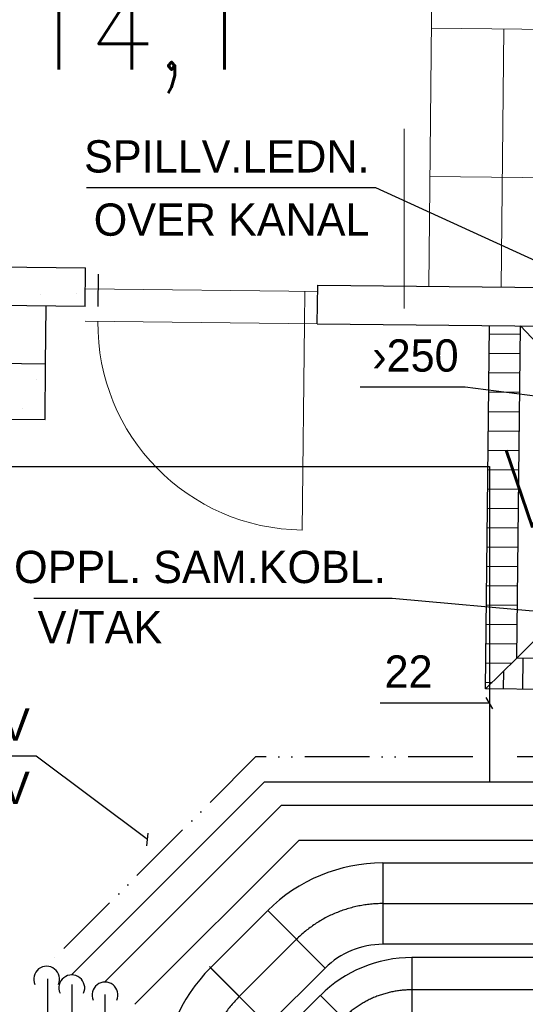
# Model space of a CAD drawing. Header units: millimetres. Extents: x 0 to 84060, y 0 to 52805.
# Tile 47 of 60: x 50477 to 52435, y 44675 to 48490. Entities that reach past the tile are written whole.
import ezdxf
from ezdxf.enums import TextEntityAlignment as Align

# ---------------------------------------------------------------- set-up
doc = ezdxf.new("R2010")
doc.units = ezdxf.units.MM
doc.header["$LTSCALE"] = 50
doc.header["$MEASUREMENT"] = 0
doc.header["$PDMODE"] = 1
for name, pattern in [('2V-CENT', [23, 20, -1.5, 0, -1.5]), ('CENTRUMLINJE', [27, 20, -3, 1, -3]), ('V-KU', [2, 1, 1]), ('V-KV', [2, 1, 1]), ('V-V', [2, 1, 1]), ('V-VV', [8, 5, -1, 0, -1, 0, -1])]:
    doc.linetypes.add(name, pattern=pattern)
doc.layers.get('0').update_dxf_attribs({"linetype": 'CONTINUOUS'})
for name, color, linetype in [('20601A200D001$0$243-Dører', 7, 'CONTINUOUS'), ('20601A200D001$0$832-Romtekst', 7, 'CONTINUOUS'), ('20601A200D001$0$A12-HEL3', 251, 'CONTINUOUS'), ('20601A200D001$0$A12-HEL4', 251, 'CONTINUOUS'), ('20601A200D001$0$A12-SKR1', 251, 'CONTINUOUS'), ('20601A200D001$0$A24-HEL1', 252, 'CONTINUOUS'), ('20601A200D001$0$A24-SKR1', 251, 'CONTINUOUS'), ('20601A200D001$0$A62-HEL1', 251, 'CONTINUOUS'), ('20601A200D001$0$A62-HEL2', 252, 'CONTINUOUS'), ('20601A200D001$0$A62-SKR1', 7, 'CONTINUOUS'), ('V060-', 3, 'CONTINUOUS'), ('V061-', 1, 'CONTINUOUS'), ('V080-', 3, 'CONTINUOUS'), ('V081', 1, 'CONTINUOUS'), ('V081-', 1, 'CONTINUOUS'), ('V091-', 1, 'CONTINUOUS'), ('V110-', 6, 'CONTINUOUS'), ('xref', 7, 'CENTRUMLINJE')]:
    doc.layers.add(name, color=color, linetype=linetype)
doc.styles.add('20601A200D001$0$STANDARD', font='ROMANS.SHX')
doc.styles.add('FISO', font='fiso')
doc.styles.add('ISO', font='ISO')

# ---------------------------------------------------------------- blocks, each defined once
blk = doc.blocks.new('CBOJ45_P', base_point=(16236.061, 22619.837))
at = {"color": 0, "linetype": 'ByBlock'}
blk.add_arc((16235.44, 22621.337, 0.686), 1.5, 270, 315, dxfattribs=at)
blk = doc.blocks.new('KBOJ45_P', base_point=(16236.061, 22619.837))
at = {"color": 0, "linetype": 'ByBlock'}
for p, q in [((16236.147, 22620.63), (16236.854, 22619.923)), ((16235.44, 22619.337, 0.686), (16235.44, 22620.337, 0.686))]:
    blk.add_line(p, q, dxfattribs=at)
for radius in [1, 2]:
    blk.add_arc((16235.44, 22621.337, 0.686), radius, 270, 315, dxfattribs=at)
blk = doc.blocks.new('3BOJ45_P', base_point=(16236.061, 22619.837))
for p in [(16236.501, 22620.276), (16235.44, 22619.837)]:
    blk.add_point(p)
at = {"color": 0, "linetype": 'ByBlock'}
blk.add_blockref('KBOJ45_P', (16236.061, 22619.837), dxfattribs=at)
at = {"color": 1, "linetype": '2V-CENT'}
blk.add_blockref('CBOJ45_P', (16236.061, 22619.837), dxfattribs=at)
at = {"style": 'ISO', "flags": 3}
blk.add_attdef('0', (16236.061, 22619.837), '', height=1, dxfattribs=at)
blk = doc.blocks.new('*X172')
at = {"color": 0}
for p, q in [((66368.4, 47272.5), (66488.4, 47271.2)), ((66367.6, 47197.5), (66487.6, 47196.2)), ((66366.7, 47122.5), (66486.7, 47121.2)), ((66365.9, 47047.5), (66485.9, 47046.2)), ((66365.1, 46972.5), (66485.1, 46971.2)), ((66364.3, 46897.5), (66484.3, 46896.2)), ((66363.5, 46822.5), (66483.5, 46821.2)), ((66362.7, 46747.5), (66482.7, 46746.2)), ((66361.8, 46672.5), (66481.8, 46671.2)), ((66361, 46597.5), (66481, 46596.2)), ((66360.2, 46522.5), (66480.2, 46521.2)), ((66359.4, 46447.6), (66479.4, 46446.2)), ((66358.6, 46372.6), (66478.6, 46371.2)), ((66357.8, 46297.6), (66477.7, 46296.3)), ((66356.9, 46222.6), (66476.9, 46221.3)), ((66356.1, 46147.6), (66476.1, 46146.3)), ((66355.3, 46072.6), (66475.3, 46071.3)), ((66354.5, 45997.6), (66454.8, 45996.5)), ((66353.7, 45922.6), (66379, 45922.3))]:
    blk.add_line(p, q, dxfattribs=at)
blk = doc.blocks.new('*X174')
at = {"color": 0}
for p, q in [((66498.4, 45895.7), (66499.7, 46015.6)), ((66573.4, 45894.8), (66574.7, 46014.8)), ((67623.3, 45883.4), (67624.6, 46003.4)), ((67698.3, 45882.6), (67699.6, 46002.6)), ((66423.4, 45896.5), (66424.1, 45966.5)), ((67773.3, 45881.7), (67774.1, 45951.7))]:
    blk.add_line(p, q, dxfattribs=at)
blk = doc.blocks.new('*X300')
at = {"color": 0}
for p, q in [((59802, 48894), (59802, 48894)), ((59867.3, 48892.2), (59867.3, 48892.2)), ((60130.7, 48626.6), (60130.7, 48626.6)), ((60267.9, 48629.3), (60267.9, 48629.3)), ((59850.6, 48530.9), (59850.6, 48530.9)), ((59930.7, 48485.8), (59951.5, 48510.1)), ((59930.7, 48485.8), (59951.2, 48483.8)), ((60114.9, 48293.9), (60114.9, 48293.9)), ((59811.1, 48248.5), (59811.1, 48248.5)), ((59962.5, 48185.1), (59962.5, 48185.1)), ((60061.8, 48181.4), (60061.8, 48181.4))]:
    blk.add_line(p, q, dxfattribs=at)
blk = doc.blocks.new('20601A200D001')
at = {"layer": '20601A200D001$0$243-Dører', "linetype": 'Continuous', "lineweight": 0, "ltscale": 1000}
for points in [[(149621.73438, 47436.91406), (148721.79688, 47446.72656)], [(149571.73438, 47437.45703), (149570.375, 47312.46484)], [(149620.375, 47311.92188), (148720.42188, 47321.73438)], [(149570.375, 47312.46484), (149561.65625, 46512.48828)]]:
    blk.add_lwpolyline(points, dxfattribs=at)
at = {"layer": '20601A200D001$0$243-Dører', "color": 7, "linetype": 'Continuous', "lineweight": 0, "ltscale": 1000}
blk.add_arc((149570.39503, 47312.48452), 800.02053, 179.37641903, 269.3741349, dxfattribs=at)
at = {"layer": '20601A200D001$0$A12-HEL3'}
blk.add_line((148567.98965, 47155.67024), (148570.4432, 47380.6301), dxfattribs=at)
at = {"layer": '20601A200D001$0$A12-HEL4'}
for p, q in [((148372.09099, 47532.80237), (148722.07017, 47528.98528)), ((148720.43428, 47378.9942), (148722.07017, 47528.98528)), ((149620.37305, 47311.92023), (149622.00894, 47461.91131)), ((149622.00894, 47461.91131), (154021.74727, 47413.92507)), ((148720.43428, 47378.9942), (148370.45509, 47382.81129)), ((149620.37305, 47311.92023), (153770.12624, 47266.66048)), ((148567.98965, 47155.67024), (148368.00154, 47157.85143)), ((148565.64457, 46940.65627), (148567.98965, 47155.67024)), ((148165.66836, 46945.01865), (148565.64457, 46940.65627))]:
    blk.add_line(p, q, dxfattribs=at)
at = {"layer": '20601A200D001$0$A24-HEL1'}
blk.add_line((148771.79455, 47503.44147), (148770.4313, 47378.44891), dxfattribs=at)
at = {"layer": '20601A200D001$0$A24-HEL1', "linetype": 'Continuous', "lineweight": 0, "ltscale": 1000}
for points in [[(150064.51562, 48617.17969), (150051.875, 47457.22266)], [(150062.78125, 48457.19141), (152862.51562, 48426.65625)], [(150342.75, 48454.13672), (150331.84375, 47454.16797)], [(149957.32812, 47370.42188), (149957.32812, 48067.62891)], [(153394.04688, 47845.82422), (150056.5, 47882.22266)]]:
    blk.add_lwpolyline(points, dxfattribs=at)
at = {"layer": '20601A200D001$0$A62-HEL1'}
for p, q in [((151656.80526, 47289.70965), (150392.83817, 46015.91868)), ((150406.8796, 47303.34211), (151642.76406, 46002.30693))]:
    blk.add_line(p, q, dxfattribs=at)
at = {"layer": '20601A200D001$0$A62-HEL2'}
for p, q in [((150271.53659, 45897.23453), (150286.88673, 47304.65082)), ((150392.83817, 46015.91868), (150406.8796, 47303.34211)), ((150517.83074, 46014.55543), (150392.83817, 46015.91868)), ((150516.52202, 45894.56257), (150271.53659, 45897.23453))]:
    blk.add_line(p, q, dxfattribs=at)
at = {"layer": '20601A200D001$0$A62-SKR1'}
blk.add_line((150392.83817, 46015.91868), (150271.53659, 45897.23453), dxfattribs=at)
at = {"layer": '20601A200D001$0$A12-SKR1'}
blk.add_blockref('*X300', (88418.15926, -1199.74376), dxfattribs=at)
at = {"layer": '20601A200D001$0$A24-SKR1'}
for name in ['*X172', '*X174']:
    blk.add_blockref(name, (83918.15156, 0), dxfattribs=at)
at = {"layer": '20601A200D001$0$832-Romtekst', "color": 7, "linetype": 'Continuous', "style": '20601A200D001$0$STANDARD'}
for s, p in [('14,1', (148477.10393, 48296.95298)), ('V.HEIS', (150338.35307, 46521.89375))]:
    blk.add_text(s, height=300, dxfattribs=at).set_placement(p)

msp = doc.modelspace()

# ---------------------------------------------------------------- linework, layer by layer
at = {"layer": 'V060-', "linetype": 'Continuous'}
for p, q in [((51883.6, 45223.4), (54515.6, 45223.4)), ((51215.8, 44816.5), (51436.6, 45037.4)), ((54515.6, 44908.4), (51883.6, 44908.4)), ((51996.5, 44857), (54525.9, 44857)), ((51659.4, 44814.6), (51438.5, 44593.8)), ((51528.2, 44596.5), (51641.2, 44709.4))]:
    msp.add_line(p, q, dxfattribs=at)
at = {"layer": 'V060-', "color": 1, "linetype": '2V-CENT'}
for p, q in [((51883.6, 45065.9), (54671.1, 45065.9)), ((51327.2, 44705.2), (51548, 44926)), ((51996.5, 44732), (55422.1, 44732))]:
    msp.add_line(p, q, dxfattribs=at)
at = {"layer": 'V060-'}
msp.add_line((51211.4, 44821), (51438.5, 44593.8), dxfattribs=at)
at = {"layer": 'V061-'}
for p, q in [((52202, 47066.4), (51795, 47066.4)), ((53972.5, 46839.2), (52202, 47066.4))]:
    msp.add_line(p, q, dxfattribs=at)
at = {"layer": 'V080-', "linetype": 'V-KV'}
for p, q in [((48889.2, 46758.5), (52296.5, 46758.5)), ((52296.5, 46758.5), (52296.5, 45536.5)), ((51424.1, 45535.6), (50677.7, 44789.2)), ((54563.7, 45535.6), (51424.1, 45535.6)), ((50678.1, 44751.6), (50678.1, 41503.6))]:
    msp.add_line(p, q, dxfattribs=at)
at = {"layer": 'V080-', "linetype": 'V-VV'}
for p, q in [((51390.7, 45633.4), (50580.1, 44822.8)), ((52231.4, 45633.4), (51390.7, 45633.4)), ((54254.1, 45633.4), (52376, 45633.4)), ((50585, 44774), (50585, 41601.5))]:
    msp.add_line(p, q, dxfattribs=at)
at = {"layer": 'V081'}
for p, q in [((52309, 45820), (52284, 45863.3)), ((52101.1, 45841.7), (51872.7, 45841.7)), ((52296.5, 45841.7), (52101.1, 45841.7))]:
    msp.add_line(p, q, dxfattribs=at)
at = {"layer": 'V081-'}
for p, q in [((50540.9, 45636.2), (50044.7, 45636.2)), ((50972, 45313.1), (50540.9, 45636.2)), ((50969, 45288.3), (50974.9, 45337.9))]:
    msp.add_line(p, q, dxfattribs=at)
at = {"layer": 'V091-'}
for p, q in [((51856.8, 47837.9), (50735.9, 47837.9)), ((53920.8, 46892.4), (51856.8, 47837.9)), ((51919.9, 46247), (50531.2, 46247)), ((53840.6, 46075.1), (51919.9, 46247))]:
    msp.add_line(p, q, dxfattribs=at)
at = {"layer": 'V110-', "linetype": 'V-KU'}
for p, q in [((50806.6, 44761.6), (51491, 45446)), ((50922.9, 44674.9), (51559.4, 45311.4)), ((50806.1, 44712.7), (50806.1, 41439.6))]:
    msp.add_line(p, q, dxfattribs=at)
at = {"layer": 'V110-', "linetype": 'V-V'}
for p, q in [((51491, 45446), (54673.9, 45446)), ((51559.4, 45311.4), (54674.9, 45311.4))]:
    msp.add_line(p, q, dxfattribs=at)
at = {"layer": 'V110-', "color": 1}
for centre in [(50581, 44772.3), (50678.6, 44738.7), (50807.5, 44711)]:
    msp.add_arc(centre, 50, 335.9593, 564.0333, dxfattribs=at)

# ---------------------------------------------------------------- block references
at = {"layer": 'V060-', "linetype": 'Continuous'}
for p, xscale, yscale, zscale, rotation in [((51687.3, 45065), 315, 315, 315, 180), ((51840.2, 44731), 250, 250, 250, 180), ((51188.8, 44566.8, -216.2), 315.0000000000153, 315.0000000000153, 315.0000000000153, 225)]:
    msp.add_blockref('3BOJ45_P', p, dxfattribs=dict(at, xscale=xscale, yscale=yscale, zscale=zscale, rotation=rotation))
at = {"layer": 'xref'}
msp.add_blockref('20601A200D001', (-97990.7, 0), dxfattribs=at)

# ---------------------------------------------------------------- texts
at = {"layer": 'V061-', "color": 1, "style": 'FISO'}
msp.add_text('›250', height=125, dxfattribs=at).set_placement((52177, 47126.4), align=Align.RIGHT)
at = {"layer": 'V081', "color": 1, "style": 'FISO'}
msp.add_text('22', height=125, dxfattribs=at).set_placement((52076.1, 45901.7), align=Align.RIGHT)
at = {"layer": 'V081-', "color": 1, "style": 'FISO'}
for s, p in [('35 KV', (50515.9, 45696.2)), ('28 VV', (50515.9, 45451.2))]:
    msp.add_text(s, height=125, dxfattribs=at).set_placement(p, align=Align.RIGHT)
at = {"layer": 'V091-', "color": 1, "style": 'FISO'}
for s, p in [('SPILLV.LEDN.', (51831.8, 47897.9)), ('OVER KANAL', (51831.8, 47652.9)), ('OPPL. SAM.KOBL.', (51894.9, 46307)), ('V/TAK', (51029.2, 46073.5))]:
    msp.add_text(s, height=125, dxfattribs=at).set_placement(p, align=Align.RIGHT)

doc.saveas('drawing.dxf')
